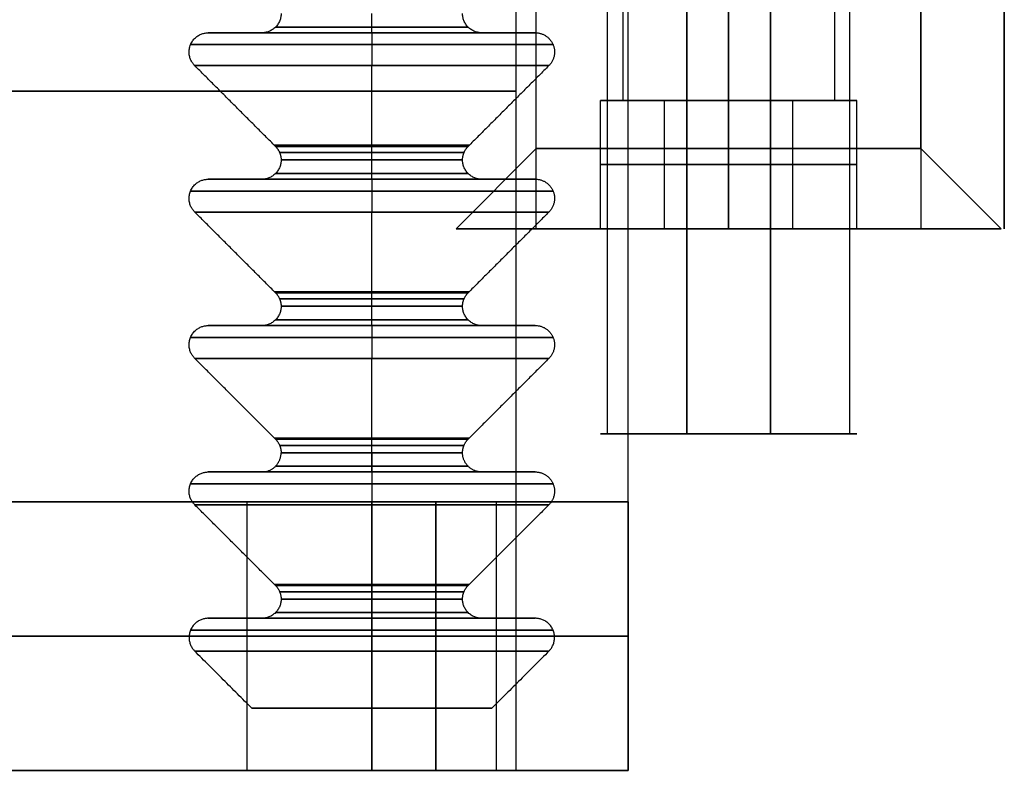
# Model space of a CAD drawing. Header units: millimetres. Extents: x -368 to 368, y -356 to 344.
# Tile 227 of 256: x -155 to -140, y 249 to 260. Entities that reach past the tile are written whole.
import ezdxf

# ---------------------------------------------------------------- set-up
doc = ezdxf.new("R2010")
doc.units = ezdxf.units.MM
doc.layers.add('Livello 01', color=7, linetype='Continuous')

# ---------------------------------------------------------------- blocks, each defined once
blk = doc.blocks.new('VH808025V12')
at = {"layer": 'Livello 01', "color": 253, "true_color": 0x999999}
for p, q in [((1973.256, 1467.609, 76), (1973.256, 1463.419, 76)), ((1973.256, 1467.609, 4), (1973.256, 1463.419, 4)), ((1977.142, 1467.609, 4), (1977.142, 1463.419, 4)), ((1977.142, 1467.609, 76), (1977.142, 1463.419, 76)), ((1979.199, 1467.609, 40), (1977.449, 1467.609, 40)), ((1977.449, 1467.609, 40), (1977.449, 1446.419, 40)), ((1979.199, 1463.419, 40), (1979.199, 1467.609, 40)), ((1902.199, 1465.514), (1976.199, 1465.514)), ((1976.199, 1465.514, 80), (1902.199, 1465.514, 80)), ((1979.199, 1465.514, 3), (1979.199, 1465.514, 77)), ((1973.84, 1463.419, 20), (1979.199, 1463.419, 20)), ((1973.84, 1463.419, 60), (1979.199, 1463.419, 60)), ((1979.199, 1463.419, 40), (1979.199, 1446.419, 40))]:
    blk.add_line(p, q, dxfattribs=at)
at = {"layer": 'Livello 01', "color": 253, "true_color": 0x999999, "extrusion": (0, -1, 0)}
for centre, radius, start, end in [((1939.199, 40, -1467.609), 38.25, 286.5324, 38.3799), ((1975.199, 76, -1467.609), 1.943, 90, 270), ((1975.199, 4, -1467.609), 1.943, 90, 270), ((1975.199, 4, -1467.609), 1.943, 270, 90), ((1975.199, 76, -1467.609), 1.943, 270, 90), ((1975.199, 76, -1465.514), 1.943, 90, 270), ((1975.199, 4, -1465.514), 1.943, 90, 270), ((1975.199, 4, -1465.514), 1.943, 270, 90), ((1975.199, 76, -1465.514), 1.943, 270, 90), ((1939.199, 40, -1463.419), 40, 0, 90), ((1939.199, 40, -1463.419), 40, 270, 360), ((1975.199, 4, -1463.419), 1.943, 270, 90), ((1939.199, 40, -1457.014), 38.25, 286.5324, 38.3799)]:
    blk.add_arc(centre, radius, start, end, dxfattribs=at)
at = {"layer": 'Livello 01', "color": 253, "true_color": 0x999999, "extrusion": (0, 1, 0)}
for centre, radius, start, end in [((-1976.199, 3, 1467.609), 3, 180, 270), ((-1976.199, 77, 1467.609), 3, 90, 180), ((-1976.199, 3, 1465.514), 3, 180, 270), ((-1976.199, 77, 1465.514), 3, 90, 180), ((-1975.199, 76, 1463.419), 1.943, 270, 90), ((-1975.199, 4, 1463.419), 1.943, 270, 90), ((-1975.199, 76, 1463.419), 1.943, 90, 270), ((-1976.199, 3, 1463.419), 3, 180, 270), ((-1976.199, 77, 1463.419), 3, 90, 180)]:
    blk.add_arc(centre, radius, start, end, dxfattribs=at)
at = {"layer": 'Livello 01', "color": 253, "true_color": 0x999999}
for points in [[(1902.199, 1467.609, 80), (1976.199, 1467.609, 80)], [(1976.199, 1467.609), (1902.199, 1467.609)], [(1975.199, 1463.419, 77.943), (1975.199, 1467.609, 77.943)], [(1975.199, 1467.609, 74.057), (1975.199, 1463.419, 74.057)], [(1975.199, 1463.419, 5.943), (1975.199, 1467.609, 5.943)], [(1975.199, 1467.609, 2.057), (1975.199, 1463.419, 2.057)], [(1976.199, 1463.419), (1976.199, 1467.609)], [(1976.199, 1467.609, 80), (1976.199, 1463.419, 80)], [(1979.199, 1467.609, 77), (1979.199, 1467.609, 3)], [(1979.199, 1463.419, 77), (1979.199, 1467.609, 77)], [(1979.199, 1467.609, 3), (1979.199, 1463.419, 3)], [(1939.199, 1463.419), (1976.199, 1463.419)], [(1976.199, 1463.419, 80), (1939.199, 1463.419, 80)], [(1979.199, 1463.419, 40), (1979.199, 1463.419, 77)], [(1979.199, 1463.419, 3), (1979.199, 1463.419, 40)]]:
    blk.add_open_spline(points, degree=1, dxfattribs=at)
blk = doc.blocks.new('MMBLC026')
at = {"layer": 'Livello 01', "color": 251, "true_color": 0x626262}
for p, q in [((19.266, 1.503), (18.006, 2.762)), ((21.549, 1.503), (20.29, 2.762)), ((23.833, 1.503), (22.573, 2.762)), ((26.116, 1.503), (24.857, 2.762)), ((28.031, 1.872), (27.14, 2.762)), ((17.494, 1.715), (17.494, 2.55)), ((19.778, 1.715), (19.778, 2.55)), ((22.061, 1.715), (22.061, 2.55)), ((24.345, 1.715), (24.345, 2.55)), ((26.628, 1.715), (26.628, 2.55)), ((28.031, -1.872), (28.031, 1.872)), ((17.494, 0, 2.55), (17.494, 0, 1.715)), ((17.494, 0, -1.715), (17.494, 0, -2.55)), ((19.778, 0, 2.55), (19.778, 0, 1.715)), ((19.778, 0, -1.715), (19.778, 0, -2.55)), ((22.061, 0, 2.55), (22.061, 0, 1.715)), ((22.061, 0, -1.715), (22.061, 0, -2.55)), ((24.345, 0, 2.55), (24.345, 0, 1.715)), ((24.345, 0, -1.715), (24.345, 0, -2.55)), ((26.628, 0, 2.55), (26.628, 0, 1.715)), ((26.628, 0, -1.715), (26.628, 0, -2.55)), ((28.031, 0, 1.872), (28.031, 0, -1.872)), ((19.266, -1.503), (18.006, -2.762)), ((21.549, -1.503), (20.29, -2.762)), ((23.833, -1.503), (22.573, -2.762)), ((26.116, -1.503), (24.857, -2.762)), ((17.494, -2.55), (17.494, -1.715)), ((19.778, -2.55), (19.778, -1.715)), ((22.061, -2.55), (22.061, -1.715)), ((24.345, -2.55), (24.345, -1.715)), ((26.628, -2.55), (26.628, -1.715)), ((28.031, -1.872), (27.14, -2.762))]:
    blk.add_line(p, q, dxfattribs=at)
at = {"layer": 'Livello 01', "color": 251, "true_color": 0x626262, "extrusion": (1, 0, 0)}
for centre, start, end in [((0, 0, 18.006), 270, 90), ((0, 0, 20.29), 270, 90), ((0, 0, 22.573), 270, 90), ((0, 0, 24.857), 270, 90), ((0, 0, 27.14), 270, 90), ((0, 0, 27.14), 90, 270), ((0, 0, 18.006), 90, 270), ((0, 0, 20.29), 90, 270), ((0, 0, 22.573), 90, 270), ((0, 0, 24.857), 90, 270)]:
    blk.add_arc(centre, 2.762, start, end, dxfattribs=at)
at = {"layer": 'Livello 01', "color": 251, "true_color": 0x626262, "extrusion": (-1, 0, 0)}
for centre, radius, start, end in [((0, 0, -28.031), 1.872, 90, 270), ((0, 0, -19.266), 1.503, 90, 270), ((0, 0, -21.549), 1.503, 90, 270), ((0, 0, -23.833), 1.503, 90, 270), ((0, 0, -26.116), 1.503, 90, 270), ((0, 0, -19.249), 1.519, 90, 270), ((0, 0, -19.478), 1.415, 90, 270), ((0, 0, -21.533), 1.519, 90, 270), ((0, 0, -21.761), 1.415, 90, 270), ((0, 0, -23.816), 1.519, 90, 270), ((0, 0, -24.045), 1.415, 90, 180), ((0, 0, -24.045), 1.415, 180, 270), ((0, 0, -26.1), 1.519, 90, 270), ((0, 0, -26.328), 1.415, 90, 270), ((0, 0, -19.249), 1.519, 270, 90), ((0, 0, -19.478), 1.415, 270, 90), ((0, 0, -21.533), 1.519, 270, 90), ((0, 0, -21.761), 1.415, 270, 90), ((0, 0, -23.816), 1.519, 270, 90), ((0, 0, -24.045), 1.415, 0, 90), ((0, 0, -24.045), 1.415, 270, 0), ((0, 0, -26.1), 1.519, 270, 90), ((0, 0, -26.328), 1.415, 270, 90), ((0, 0, -28.031), 1.872, 270, 90), ((0, 0, -19.266), 1.503, 270, 90), ((0, 0, -21.549), 1.503, 270, 90), ((0, 0, -23.833), 1.503, 270, 90), ((0, 0, -26.116), 1.503, 270, 90)]:
    blk.add_arc(centre, radius, start, end, dxfattribs=at)
at = {"layer": 'Livello 01', "color": 251, "true_color": 0x626262}
for points, weights, degree in [([(17.494, 2.55), (17.494, 2.864), (17.784, 2.984), (18.006, 2.762)], [0.5, 0.294227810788, 0.294227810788, 0.5], 3), ([(17.679, 0, 2.827), (17.679, 5.654, 2.827), (17.679, 5.654, -2.827), (17.679, 0, -2.827)], [0.691341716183, 0.230447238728, 0.230447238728, 0.691341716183], 3), ([(19.778, 2.55), (19.778, 2.864), (20.068, 2.984), (20.29, 2.762)], [0.5, 0.294227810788, 0.294227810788, 0.5], 3), ([(19.963, 0, 2.827), (19.963, 5.654, 2.827), (19.963, 5.654, -2.827), (19.963, 0, -2.827)], [0.691341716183, 0.230447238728, 0.230447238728, 0.691341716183], 3), ([(22.061, 2.55), (22.061, 2.864), (22.351, 2.984), (22.573, 2.762)], [0.5, 0.294227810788, 0.294227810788, 0.5], 3), ([(22.246, 0, 2.827), (22.246, 5.654, 2.827), (22.246, 5.654, -2.827), (22.246, 0, -2.827)], [0.691341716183, 0.230447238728, 0.230447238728, 0.691341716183], 3), ([(24.345, 2.55), (24.345, 2.864), (24.635, 2.984), (24.857, 2.762)], [0.5, 0.294227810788, 0.294227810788, 0.5], 3), ([(24.53, 0, 2.827), (24.53, 5.654, 2.827), (24.53, 5.654, -2.827), (24.53, 0, -2.827)], [0.691341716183, 0.230447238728, 0.230447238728, 0.691341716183], 3), ([(26.628, 2.55), (26.628, 2.864), (26.918, 2.984), (27.14, 2.762)], [0.5, 0.294227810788, 0.294227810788, 0.5], 3), ([(26.813, 0, 2.827), (26.813, 5.654, 2.827), (26.813, 5.654, -2.827), (26.813, 0, -2.827)], [0.691341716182, 0.230447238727, 0.230447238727, 0.691341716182], 3), ([(17.494, 1.715), (17.494, 1.539), (17.37, 1.415), (17.194, 1.415)], [0.5, 0.402368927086, 0.402368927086, 0.5], 3), ([(19.778, 1.715), (19.778, 1.539), (19.653, 1.415), (19.478, 1.415)], [0.5, 0.402368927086, 0.402368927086, 0.5], 3), ([(22.061, 1.715), (22.061, 1.539), (21.937, 1.415), (21.761, 1.415)], [0.5, 0.402368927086, 0.402368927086, 0.5], 3), ([(24.045, 1.415), (24.345, 1.415), (24.345, 1.715)], [1, 0.707106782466, 1], 2), ([(26.628, 1.715), (26.628, 1.539), (26.504, 1.415), (26.328, 1.415)], [0.5, 0.402368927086, 0.402368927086, 0.5], 3), ([(17.406, 0, 1.503), (17.406, 3.006, 1.503), (17.406, 3.006, -1.503), (17.406, 0, -1.503)], [0.853553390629, 0.284517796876, 0.284517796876, 0.853553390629], 3), ([(19.478, 1.415), (19.397, 1.415), (19.323, 1.446), (19.266, 1.503)], [0.5, 0.474626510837, 0.474626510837, 0.5], 3), ([(19.363, 0, 1.438), (19.363, 2.876, 1.438), (19.363, 2.876, -1.438), (19.363, 0, -1.438)], [0.961939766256, 0.320646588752, 0.320646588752, 0.961939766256], 3), ([(19.69, 0, 1.503), (19.69, 3.006, 1.503), (19.69, 3.006, -1.503), (19.69, 0, -1.503)], [0.853553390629, 0.284517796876, 0.284517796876, 0.853553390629], 3), ([(21.761, 1.415), (21.681, 1.415), (21.606, 1.446), (21.549, 1.503)], [0.5, 0.474626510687, 0.474626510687, 0.5], 3), ([(21.646, 0, 1.438), (21.646, 2.876, 1.438), (21.646, 2.876, -1.438), (21.646, 0, -1.438)], [0.96193976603, 0.320646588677, 0.320646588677, 0.96193976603], 3), ([(21.973, 0, 1.503), (21.973, 3.006, 1.503), (21.973, 3.006, -1.503), (21.973, 0, -1.503)], [0.853553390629, 0.284517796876, 0.284517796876, 0.853553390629], 3), ([(24.045, 1.415), (23.964, 1.415), (23.89, 1.446), (23.833, 1.503)], [0.5, 0.474626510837, 0.474626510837, 0.5], 3), ([(23.93, 0, 1.438), (23.93, 2.876, 1.438), (23.93, 2.876, -1.438), (23.93, 0, -1.438)], [0.961939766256, 0.320646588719, 0.320646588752, 0.961939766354], 3), ([(24.257, -1.503), (24.257, -1.503, 3.006), (24.257, 1.503, 3.006), (24.257, 1.503)], [0.853553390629, 0.284517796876, 0.284517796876, 0.853553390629], 3), ([(24.257, 1.503), (24.257, 1.503, -3.006), (24.257, -1.503, -3.006), (24.257, -1.503)], [0.853553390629, 0.284517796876, 0.284517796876, 0.853553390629], 3), ([(26.328, 1.415), (26.248, 1.415), (26.173, 1.446), (26.116, 1.503)], [0.5, 0.474626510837, 0.474626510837, 0.5], 3), ([(26.213, 0, 1.438), (26.213, 2.876, 1.438), (26.213, 2.876, -1.438), (26.213, 0, -1.438)], [0.961939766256, 0.320646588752, 0.320646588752, 0.961939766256], 3), ([(26.54, 0, 1.503), (26.54, 3.006, 1.503), (26.54, 3.006, -1.503), (26.54, 0, -1.503)], [0.853553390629, 0.284517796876, 0.284517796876, 0.853553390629], 3), ([(17.494, 0, 1.715), (17.494, 0, 1.415), (17.194, 0, 1.415)], [1, 0.707106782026, 1], 2), ([(17.194, 0, -1.415), (17.494, 0, -1.415), (17.494, 0, -1.715)], [1, 0.707106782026, 1], 2), ([(17.406, 0, -1.503), (17.406, -3.006, -1.503), (17.406, -3.006, 1.503), (17.406, 0, 1.503)], [0.853553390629, 0.284517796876, 0.284517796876, 0.853553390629], 3), ([(18.006, 0, -2.762), (17.784, 0, -2.984), (17.494, 0, -2.864), (17.494, 0, -2.55)], [1, 0.588455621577, 0.588455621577, 1], 3), ([(17.679, 0, -2.827), (17.679, -5.654, -2.827), (17.679, -5.654, 2.827), (17.679, 0, 2.827)], [0.691341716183, 0.230447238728, 0.230447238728, 0.691341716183], 3), ([(19.478, 0, 1.415), (19.353, 0, 1.415), (19.266, 0, 1.503)], [1, 0.923879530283, 1], 2), ([(19.266, 0, -1.503), (19.353, 0, -1.415), (19.478, 0, -1.415)], [1, 0.923879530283, 1], 2), ([(19.363, 0, -1.438), (19.363, -2.876, -1.438), (19.363, -2.876, 1.438), (19.363, 0, 1.438)], [0.961939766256, 0.320646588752, 0.320646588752, 0.961939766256], 3), ([(19.778, 0, 1.715), (19.778, 0, 1.415), (19.478, 0, 1.415)], [1, 0.707106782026, 1], 2), ([(19.478, 0, -1.415), (19.778, 0, -1.415), (19.778, 0, -1.715)], [1, 0.707106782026, 1], 2), ([(19.69, 0, -1.503), (19.69, -3.006, -1.503), (19.69, -3.006, 1.503), (19.69, 0, 1.503)], [0.853553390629, 0.284517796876, 0.284517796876, 0.853553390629], 3), ([(20.29, 0, -2.762), (20.068, 0, -2.984), (19.778, 0, -2.864), (19.778, 0, -2.55)], [1, 0.588455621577, 0.588455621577, 1], 3), ([(19.963, 0, -2.827), (19.963, -5.654, -2.827), (19.963, -5.654, 2.827), (19.963, 0, 2.827)], [0.691341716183, 0.230447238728, 0.230447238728, 0.691341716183], 3), ([(21.761, 0, 1.415), (21.637, 0, 1.415), (21.549, 0, 1.503)], [1, 0.923879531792, 1], 2), ([(21.549, 0, -1.503), (21.637, 0, -1.415), (21.761, 0, -1.415)], [1, 0.923879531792, 1], 2), ([(21.646, 0, -1.438), (21.646, -2.876, -1.438), (21.646, -2.876, 1.438), (21.646, 0, 1.438)], [0.96193976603, 0.320646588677, 0.320646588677, 0.96193976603], 3), ([(22.061, 0, 1.715), (22.061, 0, 1.415), (21.761, 0, 1.415)], [1, 0.707106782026, 1], 2), ([(21.761, 0, -1.415), (22.061, 0, -1.415), (22.061, 0, -1.715)], [1, 0.707106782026, 1], 2), ([(21.973, 0, -1.503), (21.973, -3.006, -1.503), (21.973, -3.006, 1.503), (21.973, 0, 1.503)], [0.853553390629, 0.284517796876, 0.284517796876, 0.853553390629], 3), ([(22.573, 0, -2.762), (22.351, 0, -2.984), (22.061, 0, -2.864), (22.061, 0, -2.55)], [1, 0.588455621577, 0.588455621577, 1], 3), ([(22.246, 0, -2.827), (22.246, -5.654, -2.827), (22.246, -5.654, 2.827), (22.246, 0, 2.827)], [0.691341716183, 0.230447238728, 0.230447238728, 0.691341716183], 3), ([(23.833, 0, -1.503), (23.92, 0, -1.415), (24.045, 0, -1.415)], [1, 0.923879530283, 1], 2), ([(24.045, 0, 1.415), (23.92, 0, 1.415), (23.833, 0, 1.503)], [1, 0.923879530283, 1], 2), ([(24.345, 0, 1.715), (24.345, 0, 1.539), (24.22, 0, 1.415), (24.045, 0, 1.415)], [0.5, 0.402368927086, 0.402368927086, 0.5], 3), ([(24.857, 0, -2.762), (24.635, 0, -2.984), (24.345, 0, -2.864), (24.345, 0, -2.55)], [1, 0.588455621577, 0.588455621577, 1], 3), ([(24.53, 0, -2.827), (24.53, -5.654, -2.827), (24.53, -5.654, 2.827), (24.53, 0, 2.827)], [0.691341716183, 0.230447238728, 0.230447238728, 0.691341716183], 3), ([(26.328, 0, 1.415), (26.204, 0, 1.415), (26.116, 0, 1.503)], [1, 0.923879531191, 1], 2), ([(26.116, 0, -1.503), (26.204, 0, -1.415), (26.328, 0, -1.415)], [1, 0.923879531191, 1], 2), ([(26.213, 0, -1.438), (26.213, -2.876, -1.438), (26.213, -2.876, 1.438), (26.213, 0, 1.438)], [0.961939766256, 0.320646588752, 0.320646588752, 0.961939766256], 3), ([(26.628, 0, 1.715), (26.628, 0, 1.415), (26.328, 0, 1.415)], [1, 0.707106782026, 1], 2), ([(26.328, 0, -1.415), (26.628, 0, -1.415), (26.628, 0, -1.715)], [1, 0.707106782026, 1], 2), ([(26.54, 0, -1.503), (26.54, -3.006, -1.503), (26.54, -3.006, 1.503), (26.54, 0, 1.503)], [0.853553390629, 0.284517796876, 0.284517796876, 0.853553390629], 3), ([(26.628, 0, -2.55), (26.628, 0, -2.864), (26.918, 0, -2.984), (27.14, 0, -2.762)], [1, 0.588455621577, 0.588455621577, 1], 3), ([(27.14, 0, 2.762), (26.918, 0, 2.984), (26.628, 0, 2.864), (26.628, 0, 2.55)], [1, 0.588455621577, 0.588455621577, 1], 3), ([(26.813, 0, -2.827), (26.813, -5.654, -2.827), (26.813, -5.654, 2.827), (26.813, 0, 2.827)], [0.691341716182, 0.230447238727, 0.230447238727, 0.691341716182], 3), ([(23.93, 0, -1.438), (23.93, -2.876, -1.438), (23.93, -2.876, 1.438), (23.93, 0, 1.438)], [0.961939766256, 0.320646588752, 0.320646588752, 0.961939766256], 3), ([(24.345, 0, -1.715), (24.345, 0, -1.539), (24.22, 0, -1.415), (24.045, 0, -1.415)], [0.5, 0.402368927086, 0.402368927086, 0.5], 3), ([(17.494, -1.715), (17.494, -1.539), (17.37, -1.415), (17.194, -1.415)], [0.5, 0.402368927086, 0.402368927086, 0.5], 3), ([(19.478, -1.415), (19.397, -1.415), (19.323, -1.446), (19.266, -1.503)], [0.5, 0.474626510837, 0.474626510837, 0.5], 3), ([(19.778, -1.715), (19.778, -1.539), (19.653, -1.415), (19.478, -1.415)], [0.5, 0.402368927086, 0.402368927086, 0.5], 3), ([(21.761, -1.415), (21.681, -1.415), (21.606, -1.446), (21.549, -1.503)], [0.5, 0.474626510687, 0.474626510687, 0.5], 3), ([(22.061, -1.715), (22.061, -1.539), (21.937, -1.415), (21.761, -1.415)], [0.5, 0.402368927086, 0.402368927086, 0.5], 3), ([(24.045, -1.415), (23.964, -1.415), (23.89, -1.446), (23.833, -1.503)], [0.5, 0.474626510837, 0.474626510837, 0.5], 3), ([(24.345, -1.715), (24.345, -1.415), (24.045, -1.415)], [1, 0.707106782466, 1], 2), ([(26.328, -1.415), (26.248, -1.415), (26.173, -1.446), (26.116, -1.503)], [0.5, 0.474626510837, 0.474626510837, 0.5], 3), ([(26.628, -1.715), (26.628, -1.539), (26.504, -1.415), (26.328, -1.415)], [0.5, 0.402368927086, 0.402368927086, 0.5], 3), ([(17.494, -2.55), (17.494, -2.864), (17.784, -2.984), (18.006, -2.762)], [0.5, 0.294227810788, 0.294227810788, 0.5], 3), ([(19.778, -2.55), (19.778, -2.864), (20.068, -2.984), (20.29, -2.762)], [0.5, 0.294227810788, 0.294227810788, 0.5], 3), ([(22.061, -2.55), (22.061, -2.864), (22.351, -2.984), (22.573, -2.762)], [0.5, 0.294227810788, 0.294227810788, 0.5], 3), ([(24.345, -2.55), (24.345, -2.864), (24.635, -2.984), (24.857, -2.762)], [0.5, 0.294227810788, 0.294227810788, 0.5], 3), ([(26.628, -2.55), (26.628, -2.864), (26.918, -2.984), (27.14, -2.762)], [0.5, 0.294227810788, 0.294227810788, 0.5], 3)]:
    blk.add_rational_spline(points, weights, degree=degree, dxfattribs=at)
for points, weights, knots in [([(17.494, 0, -2.55), (17.494, 2.55, -2.55), (17.494, 2.55), (17.494, 2.55, 2.55), (17.494, 0, 2.55)], [1, 0.707106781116, 1, 0.707106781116, 1], [-10.2, -10.2, -10.2, -5.1, -5.1, 0, 0, 0]), ([(19.778, 0, -2.55), (19.778, 2.55, -2.55), (19.778, 2.55), (19.778, 2.55, 2.55), (19.778, 0, 2.55)], [1, 0.707106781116, 1, 0.707106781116, 1], [-10.2, -10.2, -10.2, -5.1, -5.1, 0, 0, 0]), ([(22.061, 0, -2.55), (22.061, 2.55, -2.55), (22.061, 2.55), (22.061, 2.55, 2.55), (22.061, 0, 2.55)], [1, 0.707106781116, 1, 0.707106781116, 1], [-10.2, -10.2, -10.2, -5.1, -5.1, 0, 0, 0]), ([(24.345, 0, -2.55), (24.345, 2.55, -2.55), (24.345, 2.55), (24.345, 2.55, 2.55), (24.345, 0, 2.55)], [1, 0.707106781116, 1, 0.707106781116, 1], [-10.2, -10.2, -10.2, -5.1, -5.1, 0, 0, 0]), ([(26.628, 0, -2.55), (26.628, 2.55, -2.55), (26.628, 2.55), (26.628, 2.55, 2.55), (26.628, 0, 2.55)], [1, 0.707106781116, 1, 0.707106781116, 1], [-1, -1, -1, -0.5, -0.5, 0, 0, 0]), ([(17.494, 0, 1.715), (17.494, 1.715, 1.715), (17.494, 1.715), (17.494, 1.715, -1.715), (17.494, 0, -1.715)], [1, 0.707106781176, 1, 0.707106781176, 1], [0, 0, 0, 0.5, 0.5, 1, 1, 1]), ([(19.778, 0, 1.715), (19.778, 1.715, 1.715), (19.778, 1.715), (19.778, 1.715, -1.715), (19.778, 0, -1.715)], [1, 0.707106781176, 1, 0.707106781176, 1], [0, 0, 0, 0.5, 0.5, 1, 1, 1]), ([(22.061, 0, 1.715), (22.061, 1.715, 1.715), (22.061, 1.715), (22.061, 1.715, -1.715), (22.061, 0, -1.715)], [1, 0.707106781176, 1, 0.707106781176, 1], [0, 0, 0, 0.5, 0.5, 1, 1, 1]), ([(24.345, 1.715), (24.345, 1.715, -1.715), (24.345, 0, -1.715), (24.345, -1.715, -1.715), (24.345, -1.715)], [1, 0.707106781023, 1, 0.707106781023, 1], [-6.86, -6.86, -6.86, -3.43, -3.43, 0, 0, 0]), ([(24.345, -1.715), (24.345, -1.715, 1.715), (24.345, 0, 1.715), (24.345, 1.715, 1.715), (24.345, 1.715)], [1, 0.707106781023, 1, 0.707106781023, 1], [-6.86, -6.86, -6.86, -3.43, -3.43, 0, 0, 0]), ([(26.628, 0, 1.715), (26.628, 1.715, 1.715), (26.628, 1.715), (26.628, 1.715, -1.715), (26.628, 0, -1.715)], [1, 0.707106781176, 1, 0.707106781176, 1], [0, 0, 0, 0.5, 0.5, 1, 1, 1]), ([(17.494, 0, 2.55), (17.494, 0, 2.75), (17.679, 0, 2.827), (17.865, 0, 2.904), (18.006, 0, 2.762)], [1, 0.831469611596, 1, 0.831469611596, 1], [0, 0, 0, 0.5, 0.5, 1, 1, 1]), ([(17.494, 0, 2.55), (17.494, -2.55, 2.55), (17.494, -2.55), (17.494, -2.55, -2.55), (17.494, 0, -2.55)], [1, 0.707106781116, 1, 0.707106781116, 1], [-10.2, -10.2, -10.2, -5.1, -5.1, 0, 0, 0]), ([(17.494, 0, -1.715), (17.494, -1.715, -1.715), (17.494, -1.715), (17.494, -1.715, 1.715), (17.494, 0, 1.715)], [1, 0.707106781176, 1, 0.707106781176, 1], [0, 0, 0, 0.5, 0.5, 1, 1, 1]), ([(19.778, 0, 2.55), (19.778, 0, 2.75), (19.963, 0, 2.827), (20.148, 0, 2.904), (20.29, 0, 2.762)], [1, 0.831469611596, 1, 0.831469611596, 1], [0, 0, 0, 0.5, 0.5, 1, 1, 1]), ([(19.778, 0, -1.715), (19.778, -1.715, -1.715), (19.778, -1.715), (19.778, -1.715, 1.715), (19.778, 0, 1.715)], [1, 0.707106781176, 1, 0.707106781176, 1], [0, 0, 0, 0.5, 0.5, 1, 1, 1]), ([(22.061, 0, 2.55), (22.061, 0, 2.75), (22.246, 0, 2.827), (22.432, 0, 2.904), (22.573, 0, 2.762)], [1, 0.831469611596, 1, 0.831469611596, 1], [0, 0, 0, 0.5, 0.5, 1, 1, 1]), ([(22.061, 0, -1.715), (22.061, -1.715, -1.715), (22.061, -1.715), (22.061, -1.715, 1.715), (22.061, 0, 1.715)], [1, 0.707106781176, 1, 0.707106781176, 1], [0, 0, 0, 0.5, 0.5, 1, 1, 1]), ([(24.345, 0, 2.55), (24.345, 0, 2.75), (24.53, 0, 2.827), (24.715, 0, 2.904), (24.857, 0, 2.762)], [1, 0.831469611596, 1, 0.831469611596, 1], [0, 0, 0, 0.5, 0.5, 1, 1, 1]), ([(24.345, 0, 2.55), (24.345, -2.55, 2.55), (24.345, -2.55), (24.345, -2.55, -2.55), (24.345, 0, -2.55)], [1, 0.707106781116, 1, 0.707106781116, 1], [-10.2, -10.2, -10.2, -5.1, -5.1, 0, 0, 0]), ([(26.628, 0, 2.55), (26.628, -2.55, 2.55), (26.628, -2.55), (26.628, -2.55, -2.55), (26.628, 0, -2.55)], [1, 0.707106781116, 1, 0.707106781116, 1], [-1, -1, -1, -0.5, -0.5, 0, 0, 0]), ([(26.628, 0, -1.715), (26.628, -1.715, -1.715), (26.628, -1.715), (26.628, -1.715, 1.715), (26.628, 0, 1.715)], [1, 0.707106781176, 1, 0.707106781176, 1], [0, 0, 0, 0.5, 0.5, 1, 1, 1]), ([(19.778, 0, 2.55), (19.778, -2.55, 2.55), (19.778, -2.55), (19.778, -2.55, -2.55), (19.778, 0, -2.55)], [1, 0.707106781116, 1, 0.707106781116, 1], [-10.2, -10.2, -10.2, -5.1, -5.1, 0, 0, 0]), ([(22.061, 0, 2.55), (22.061, -2.55, 2.55), (22.061, -2.55), (22.061, -2.55, -2.55), (22.061, 0, -2.55)], [1, 0.707106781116, 1, 0.707106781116, 1], [-10.2, -10.2, -10.2, -5.1, -5.1, 0, 0, 0])]:
    blk.add_rational_spline(points, weights, degree=2, knots=knots, dxfattribs=at)
for points in [[(28.031, 0, -1.872), (27.14, 0, -2.762)], [(27.14, 0, 2.762), (28.031, 0, 1.872)], [(18.006, 0, 2.762), (19.266, 0, 1.503)], [(19.266, 0, -1.503), (18.006, 0, -2.762)], [(20.29, 0, 2.762), (21.549, 0, 1.503)], [(21.549, 0, -1.503), (20.29, 0, -2.762)], [(22.573, 0, 2.762), (23.833, 0, 1.503)], [(23.833, 0, -1.503), (22.573, 0, -2.762)], [(24.857, 0, 2.762), (26.116, 0, 1.503)], [(26.116, 0, -1.503), (24.857, 0, -2.762)]]:
    blk.add_open_spline(points, degree=1, dxfattribs=at)
blk = doc.blocks.new('Bussola Legno M4x10 Svasata')
at = {"layer": 'Livello 01', "color": 253, "true_color": 0x9da4ac}
for p, q in [((-1.8, 10), (-3, 8.8)), ((-1.8, 10), (-1.65, 10)), ((-1.65, 10), (-1.65, 2)), ((0, 10, -1.8), (0, 10, -1.65)), ((0, 10, 1.65), (0, 10, 1.8)), ((1.65, 10), (1.8, 10)), ((1.65, 10), (1.65, 2)), ((1.8, 10), (3, 8.8)), ((-3, 1.25), (-3, 8.8)), ((3, 1.25), (3, 8.8)), ((-2, 0), (-2, 2)), ((-2, 2), (-1.65, 2)), ((-1, 0, -1.732), (-1, 2, -1.732)), ((-1, 0, 1.732), (-1, 2, 1.732)), ((0, 2, 2.309), (0, 2, 1.65)), ((0, 2, -1.65), (0, 2, -2.309)), ((1, 0, 1.732), (1, 2, 1.732)), ((1, 0, -1.732), (1, 2, -1.732)), ((1.65, 2), (2, 2)), ((2, 0), (2, 2)), ((-3, 1.25), (-4.25, 0)), ((3, 1.25), (4.25, 0)), ((0, 1, -2.309), (-2, 1, -1.155)), ((-2, 1, -1.155), (-2, 1, 1.155)), ((-2, 1, 1.155), (0, 1, 2.309)), ((0, 1, 2.309), (2, 1, 1.155)), ((2, 1, -1.155), (0, 1, -2.309)), ((2, 1, 1.155), (2, 1, -1.155)), ((-4.25, 0), (-2, 0)), ((0, 0, -4.25), (0, 0, -2.309)), ((0, 0, 2.309), (0, 0, 4.25)), ((2, 0), (4.25, 0))]:
    blk.add_line(p, q, dxfattribs=at)
at = {"layer": 'Livello 01', "color": 253, "true_color": 0x9da4ac, "extrusion": (0, 1, 0)}
for centre, radius, start, end in [((0, 0, 10), 1.8, 270, 90), ((0, 0, 8.8), 3, 90, 270), ((0, 0, 5.025), 3, 270, 90), ((0, 0, 5.025), 3, 90, 270), ((0, 0, 2), 1.65, 270, 90), ((0, 0, 2), 1.65, 90, 270), ((0, 0, 1.25), 3, 270, 90), ((0, 0), 4.25, 270, 90), ((0, 0), 4.25, 90, 270)]:
    blk.add_arc(centre, radius, start, end, dxfattribs=at)
at = {"layer": 'Livello 01', "color": 253, "true_color": 0x9da4ac, "extrusion": (0, -1, 0)}
for centre, radius, start, end in [((0, 0, -10), 1.65, 90, 270), ((0, 0, -10), 1.8, 270, 90), ((0, 0, -10), 1.65, 270, 90), ((0, 0, -8.8), 3, 90, 270), ((0, 0, -6), 1.65, 90, 270), ((0, 0, -6), 1.65, 270, 90), ((0, 0, -1.25), 3, 270, 90)]:
    blk.add_arc(centre, radius, start, end, dxfattribs=at)
at = {"layer": 'Livello 01', "color": 253, "true_color": 0x9da4ac}
for points in [[(0, 10, 1.8), (0, 8.8, 3)], [(0, 8.8, -3), (0, 10, -1.8)], [(0, 2, 1.65), (0, 10, 1.65)], [(0, 10, -1.65), (0, 2, -1.65)], [(0, 1.25, -3), (0, 8.8, -3)], [(0, 8.8, 3), (0, 1.25, 3)], [(-2, 2, -1.155), (0, 2, -2.309)], [(-2, 0, -1.155), (-2, 2, -1.155)], [(-2, 2, 1.155), (-2, 2, -1.155)], [(-2, 0, 1.155), (-2, 2, 1.155)], [(0, 2, 2.309), (-2, 2, 1.155)], [(0, 2, 2.309), (0, 0, 2.309)], [(2, 2, 1.155), (0, 2, 2.309)], [(0, 2, -2.309), (2, 2, -1.155)], [(0, 0, -2.309), (0, 2, -2.309)], [(2, 0, 1.155), (2, 2, 1.155)], [(2, 2, -1.155), (2, 2, 1.155)], [(2, 0, -1.155), (2, 2, -1.155)], [(0, 1.25, 3), (0, 0, 4.25)], [(0, 0, -4.25), (0, 1.25, -3)], [(-2, 0, -1.155), (0, 0, -2.309)], [(0, 0, 2.309), (-2, 0, 1.155)], [(2, 0, 1.155), (0, 0, 2.309)], [(0, 0, -2.309), (2, 0, -1.155)], [(2, 0, -1.155), (2, 0, 1.155)], [(-2, 0, 1.155), (-2, 0, -1.155)]]:
    blk.add_open_spline(points, degree=1, dxfattribs=at)
blk = doc.blocks.new('MCP144A19_03')
at = {"layer": 'Livello 01', "color": 253, "true_color": 0x999999}
for p, q in [((63.2, 123.5, 15), (63.2, 123.5)), ((63.2, 117.5, 15), (63.2, 117.5)), ((67.5, 0), (67.5, 0, 15)), ((63.2, -117.5, 15), (63.2, -117.5)), ((63.2, -123.5, 15), (63.2, -123.5))]:
    blk.add_line(p, q, dxfattribs=at)
for points in [[(60.2, 120.5, 15), (60.2, 120.5)], [(66.2, 120.5), (66.2, 120.5, 15)], [(67.5, 113.5, 15), (67.5, 113.5)], [(67.5, -113.5, 15), (67.5, -113.5)], [(60.2, -120.5, 15), (60.2, -120.5)], [(66.2, -120.5), (66.2, -120.5, 15)]]:
    blk.add_open_spline(points, degree=1, dxfattribs=at)
blk = doc.blocks.new('MCA144A01_04')
at = {"layer": 'Livello 01'}
blk.add_blockref('MCP144A19_03', (-207.5, 0.25, -568), dxfattribs=at)
at = {"layer": 'Livello 01', "extrusion": (-4.66587e-16, 1, 1.06317e-16), "rotation": 180}
blk.add_blockref('Bussola Legno M4x10 Svasata', (144.3, -553, 120.75), dxfattribs=at)
at = {"layer": 'Livello 01', "extrusion": (-2.24979e-17, 1, -1.06317e-16), "rotation": 180}
blk.add_blockref('Bussola Legno M4x10 Svasata', (144.3, -553, -120.75), dxfattribs=at)
blk = doc.blocks.new('VTM04X20BTIN0')
at = {"layer": 'Livello 01', "color": 253, "true_color": 0x9da4ac}
for p, q in [((0, 2, -20), (0, 2, -1.779)), ((0, -2, -20), (0, 2, -20)), ((-2, 0, -20), (2, 0, -20)), ((0, -2, -20), (0, -2, -1.779))]:
    blk.add_line(p, q, dxfattribs=at)
for start, end in [(0, 180), (180, 0)]:
    blk.add_arc((0, 0, -20), 2, start, end, dxfattribs=at)
for points in [[(2, 0, -1.779), (2, 0, -20)], [(-2, 0, -20), (-2, 0, -1.779)]]:
    blk.add_open_spline(points, degree=1, dxfattribs=at)

msp = doc.modelspace()

# ---------------------------------------------------------------- block references
at = {"layer": 'Livello 01', "extrusion": (0, -1, -5.55112e-16)}
msp.add_blockref('MCA144A01_04', (0, -284.03, 295.97), dxfattribs=at)
at = {"layer": 'Livello 01', "extrusion": (1, -5.42101e-17, -1.11022e-16), "rotation": 180}
for p in [(277.58, -378.24, -149.865), (277.58, -306.24, -149.865)]:
    msp.add_blockref('MMBLC026', p, dxfattribs=at)
at = {"layer": 'Livello 01', "extrusion": (4.1209e-17, 1, 4.97247e-16), "rotation": 289.0858344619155}
msp.add_blockref('VTM04X20BTIN0', (144.3, -404.28, 273.83), dxfattribs=at)
at = {"layer": 'Livello 01', "extrusion": (4.1209e-17, 1, 5.01954e-16), "rotation": 250.9141655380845}
msp.add_blockref('VTM04X20BTIN0', (144.3, -163.28, 273.83), dxfattribs=at)
at = {"layer": 'Livello 01', "extrusion": (-1.02843e-14, 5.55112e-16, -1), "rotation": 180}
msp.add_blockref('VH808025V12', (2125.064, 1716.189, 302.24), dxfattribs=at)

doc.saveas('drawing.dxf')
